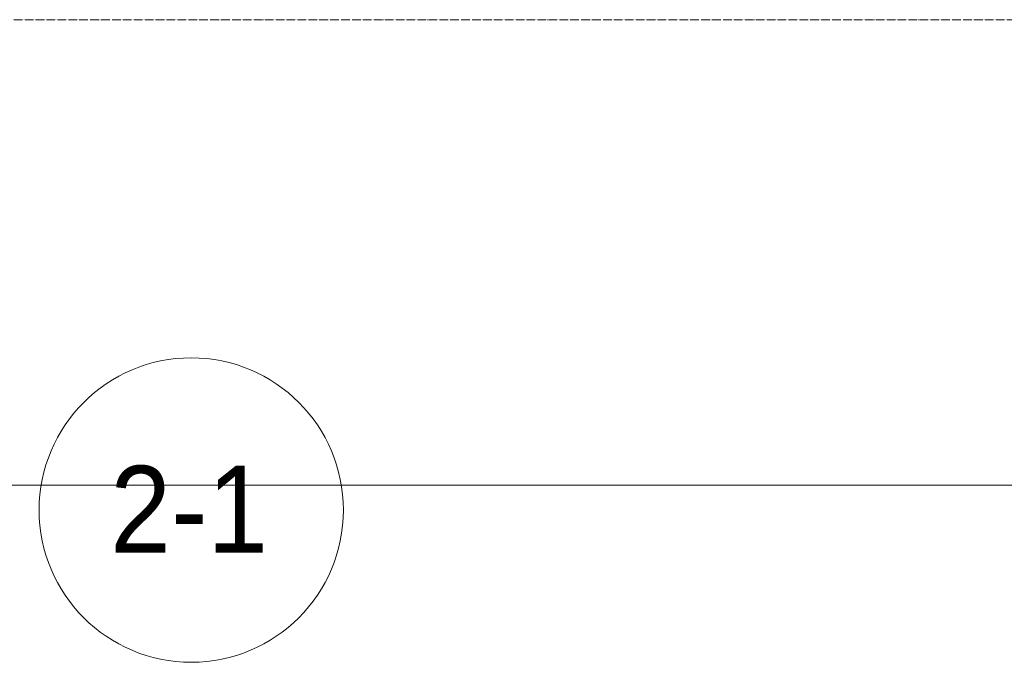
# Model space of a CAD drawing. Header units: millimetres. Extents: x 105790 to 201854, y 7718 to 225473.
# Tile 9 of 50: x 112622 to 114887, y 17323 to 18800. Entities that reach past the tile are written whole.
import ezdxf

# ---------------------------------------------------------------- set-up
doc = ezdxf.new("R2010")
doc.units = ezdxf.units.MM
doc.linetypes.add('ADSK_Линия сетки', pattern=[25, 20, -2.5, 0, -2.5])
for name, color, linetype, lineweight in [('Марки помещений', 7, 'Continuous', 20), ('Оси', 7, 'Continuous', 9), ('Форма', 7, 'Continuous', 18)]:
    doc.layers.add(name, color=color, linetype=linetype, lineweight=lineweight)
doc.styles.add('Arial_3', font='arial.ttf', dxfattribs={"width": 0.9, "height": 200})

# ---------------------------------------------------------------- blocks, each defined once
blk = doc.blocks.new('135_SLK_K4_AR_FCD_rvt-1-МКСС_К4_L23_78_000_')
at = {"layer": 'Форма', "color": 253, "lineweight": 9, "true_color": 0xaaaaaa}
blk.add_line((136800, 17730), (111388.4, 17730), dxfattribs=at)
blk = doc.blocks.new('050_Марка_Помещение - Номер-620969-МКСС_К4_L23_78_000_')
at = {"layer": 'Марки помещений'}
blk.add_circle((0, 0), 3.5, dxfattribs=at)

msp = doc.modelspace()

# ---------------------------------------------------------------- linework, layer by layer
at = {"layer": 'Оси', "linetype": 'ADSK_Линия сетки'}
msp.add_line((136800, 18800), (106608.1, 18800), dxfattribs=at)

# ---------------------------------------------------------------- block references
at = {"lineweight": 5}
msp.add_blockref('135_SLK_K4_AR_FCD_rvt-1-МКСС_К4_L23_78_000_', (0, 0), dxfattribs=at)
at = {"layer": 'Марки помещений', "xscale": 99.99999999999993, "yscale": 99.99999999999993, "zscale": 99.99999999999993}
msp.add_blockref('050_Марка_Помещение - Номер-620969-МКСС_К4_L23_78_000_', (113016.9, 17672.7), dxfattribs=at)

# ---------------------------------------------------------------- texts
at = {"layer": 'Марки помещений', "lineweight": 9, "insert": (112830.4, 17774.4), "char_height": 200, "width": 447.342, "attachment_point": 1, "style": 'Arial_3'}
msp.add_mtext('2-1', dxfattribs=at)

doc.saveas('drawing.dxf')
